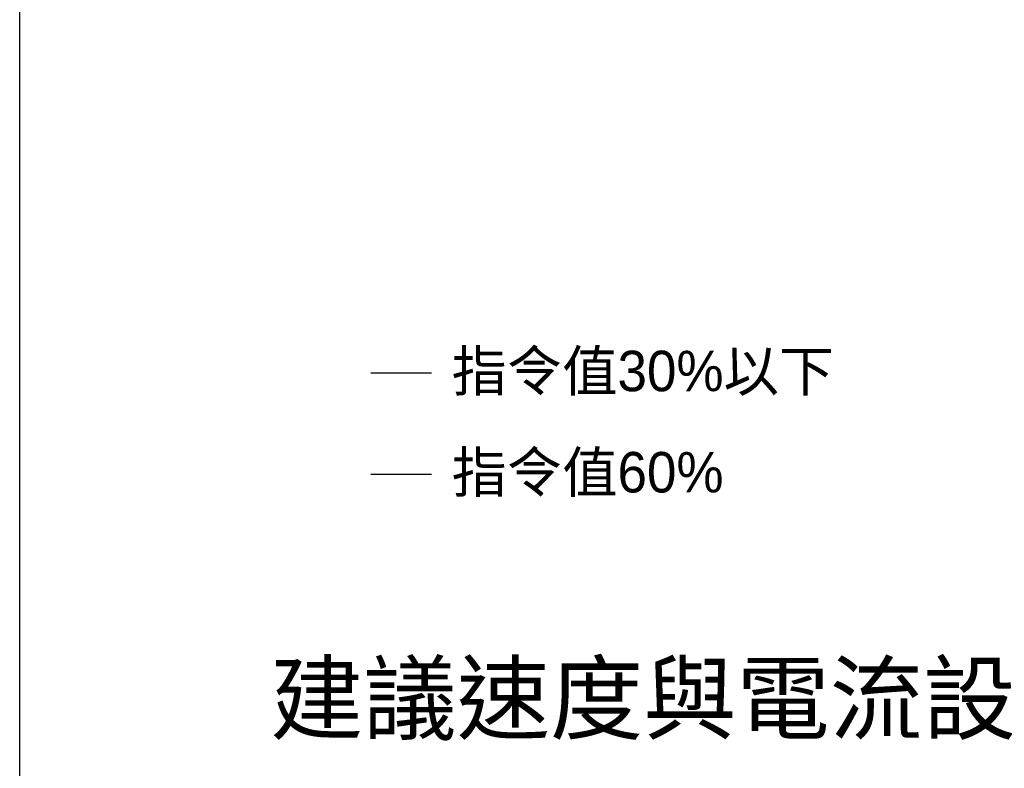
# Model space of a CAD drawing. Header units: millimetres. Extents: x 399 to 6233, y -1870 to 1602.
# Tile 45 of 164: x 2515 to 2758, y 662 to 847. Entities that reach past the tile are written whole.
import ezdxf

# ---------------------------------------------------------------- set-up
doc = ezdxf.new("R2010")
doc.units = ezdxf.units.MM
doc.layers.add('5', color=7, linetype='Continuous')
doc.styles.get("Standard").update_dxf_attribs({"font": 'arial.ttf'})
doc.styles.add('尺寸標註', font='romans.shx', dxfattribs={"bigfont": 'CHINESET.SHX'})

msp = doc.modelspace()

# ---------------------------------------------------------------- linework, layer by layer
at = {"color": 32}
msp.add_line((2616.552, 759.973), (2601.552, 759.973), dxfattribs=at)
at = {"color": 4}
msp.add_line((2616.552, 734.973), (2601.552, 734.973), dxfattribs=at)
at = {"color": 7}
msp.add_lwpolyline([(2514.895, 1601.855), (3472.864, 1601.855), (3472.864, 272.102), (2514.895, 272.102)], close=True, dxfattribs=at)

# ---------------------------------------------------------------- texts
at = {"color": 32, "insert": (2621.552, 759.973), "char_height": 10, "width": 124.9079, "attachment_point": 4}
msp.add_mtext('{\\fPMingLiU|b0|i0|c136|p18;指令值30%以下}', dxfattribs=at)
at = {"color": 4, "insert": (2621.552, 734.973), "char_height": 10, "width": 89.15576, "attachment_point": 4}
msp.add_mtext('{\\fPMingLiU|b0|i0|c136|p18;指令值60%}', dxfattribs=at)
at = {"layer": '5', "color": 0, "insert": (2576.721, 688.116), "char_height": 16.87958, "attachment_point": 1, "style": '尺寸標註'}
msp.add_mtext('{\\fPMingLiU|b0|i0|c136|p18;建議速度與電流設定}', dxfattribs=at)

doc.saveas('drawing.dxf')
